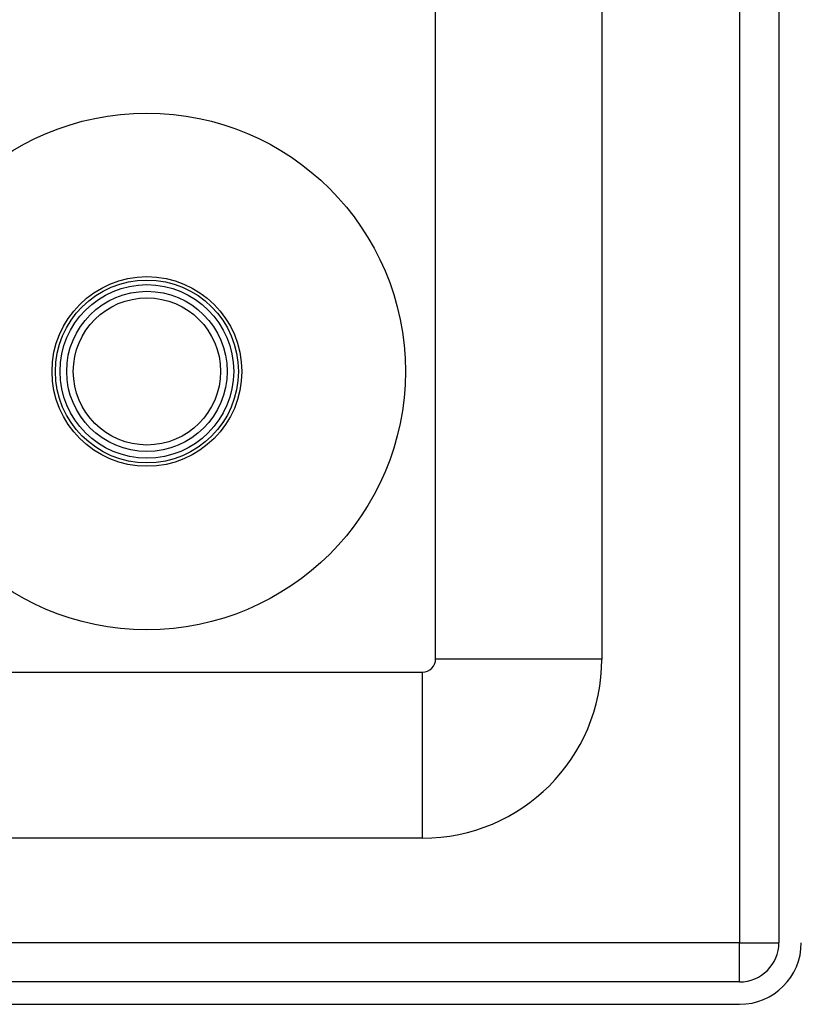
# Model space of a CAD drawing. Header units: inches. Extents: x 3.4 to 95.3, y 5.8 to 50.1.
# Tile 27 of 83: x 21.4 to 23.3, y 18.4 to 20.7. Entities that reach past the tile are written whole.
import ezdxf

# ---------------------------------------------------------------- set-up
doc = ezdxf.new("R2010")
doc.units = ezdxf.units.IN
doc.header["$MEASUREMENT"] = 0
doc.layers.add('Visible Edges(ANSI)', color=7, linetype='Continuous', lineweight=25)
doc.layers.add('Visible Tangent Edges(ANSI)', color=7, linetype='Continuous', lineweight=25)

msp = doc.modelspace()

# ---------------------------------------------------------------- linework, layer by layer
at = {"layer": 'Visible Edges(ANSI)'}
for p, q in [((23.2303, 38.0257), (23.2303, 18.5147)), ((22.4172, 19.1871), (22.4172, 22.2348)), ((22.8109, 22.2348), (22.8109, 19.1871)), ((4.262, 19.1561), (22.3862, 19.1561)), ((22.3862, 18.7624), (4.262, 18.7624)), ((23.1373, 18.4217), (3.5113, 18.4217)), ((3.5113, 18.3687), (23.1373, 18.3687))]:
    msp.add_line(p, q, dxfattribs=at)
for radius in [0.6122, 0.19]:
    msp.add_circle((21.7333, 19.8687), radius, dxfattribs=at)
for centre, radius in [((22.3862, 19.1871), 0.031), ((22.3862, 19.1871), 0.4247), ((23.1373, 18.5147), 0.146), ((23.1373, 18.5147), 0.093)]:
    msp.add_arc(centre, radius, 270, 0, dxfattribs=at)
at = {"layer": 'Visible Tangent Edges(ANSI)'}
for p, q in [((23.1373, 38.0257), (23.1373, 18.5147)), ((22.8109, 19.1871), (22.4172, 19.1871)), ((22.3862, 18.7624), (22.3862, 19.1561)), ((23.1373, 18.5147), (3.5113, 18.5147)), ((23.1373, 18.4217), (23.1373, 18.5147)), ((23.1373, 18.5147), (23.2303, 18.5147))]:
    msp.add_line(p, q, dxfattribs=at)
for radius in [0.2248, 0.2167, 0.2057, 0.1744]:
    msp.add_circle((21.7333, 19.8687), radius, dxfattribs=at)

doc.saveas('drawing.dxf')
